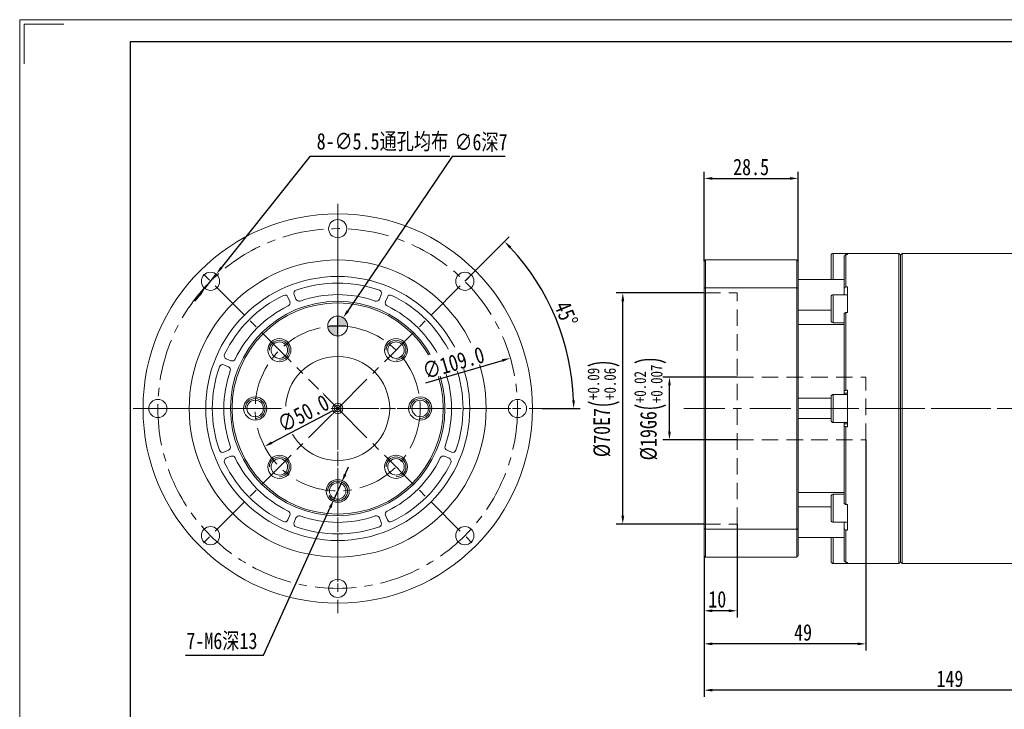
# Model space of a CAD drawing. Header units: millimetres. Extents: x 0 to 562, y 0 to 398.
# Tile 4 of 5: x 0 to 298, y 189 to 398. Entities that reach past the tile are written whole.
import ezdxf

# ---------------------------------------------------------------- set-up
doc = ezdxf.new("R2010")
doc.units = ezdxf.units.MM
doc.header["$LTSCALE"] = 10
doc.set_wipeout_variables(frame=1)
doc.header["$PDSIZE"] = -5
doc.linetypes.add('CENTER', pattern=[2, 1.25, -0.25, 0.25, -0.25])
doc.linetypes.add('DASHED', pattern=[0.75, 0.5, -0.25])
doc.layers.get('Defpoints').update_dxf_attribs({"lineweight": 18})
for name, color, linetype, lineweight in [('1轮廓实线层', 7, 'Continuous', 18), ('2细线层', 4, 'Continuous', 18), ('3中心线层', 1, 'CENTER', 18), ('4虚线层', 6, 'DASHED', 18), ('5剖面线层', 2, 'Continuous', 18), ('7标注层', 4, 'Continuous', 18), ('图框_外框线', 7, 'Continuous', 18)]:
    doc.layers.add(name, color=color, linetype=linetype, lineweight=lineweight)
doc.styles.add('TH_GBDIM', font='txt', dxfattribs={"width": 0.8})
doc.dimstyles.new('TH_GBDIM', dxfattribs={"dimtxt": 3.5, "dimasz": 2.5, "dimexe": 2, "dimexo": 0, "dimgap": 1.5, "dimtad": 1, "dimdec": 1, "dimzin": 0, "dimdsep": 46, "dimtxsty": 'TH_GBDIM', "dimcen": 2.5, "dimdle": 5, "dimclrd": 4, "dimclre": 4, "dimclrt": 3, "dimadec": 0, "dimazin": 0, "dimtfac": 0.714286, "dimtdec": 1, "dimtmove": 0, "dimatfit": 3, "dimfxl": 1, "dimtolj": 1, "dimarcsym": 0})
doc.dimstyles.new('副本 TH_GBDIM', dxfattribs={"dimtxt": 3.5, "dimasz": 2.5, "dimexe": 2, "dimexo": 0, "dimgap": 1.5, "dimtad": 1, "dimdec": 1, "dimdsep": 46, "dimtxsty": 'TH_GBDIM', "dimcen": 2.5, "dimdle": 5, "dimclrd": 4, "dimclre": 4, "dimclrt": 3, "dimadec": 0, "dimazin": 0, "dimtfac": 0.714286, "dimtdec": 1, "dimtmove": 0, "dimatfit": 3, "dimfxl": 1, "dimtolj": 1, "dimarcsym": 0})

# ---------------------------------------------------------------- blocks, each defined once
blk = doc.blocks.new('*D61')
at = {"layer": '7标注层', "color": 4, "lineweight": -2}
for p, q in [((356.4, 248.73), (356.4, 192.38)), ((207.4, 235.13), (207.4, 192.38)), ((353.9, 194.38), (209.9, 194.38))]:
    blk.add_line(p, q, dxfattribs=at)
at = {"layer": '7标注层', "color": 4}
for points in [[(209.9, 194.8), (209.9, 193.97), (207.4, 194.38)], [(353.9, 193.97), (353.9, 194.8), (356.4, 194.38)]]:
    blk.add_solid(points, dxfattribs=at)
at = {"layer": 'Defpoints', "color": 0}
for p in [(356.4, 248.73), (207.4, 235.13), (207.4, 194.38)]:
    blk.add_point(p, dxfattribs=at)
at = {"layer": '7标注层', "color": 3, "insert": (281.9, 197.83), "char_height": 5, "attachment_point": 5, "style": 'TH_GBDIM'}
blk.add_mtext('\\A1;149', dxfattribs=at)
blk = doc.blocks.new('*D72')
at = {"layer": '7标注层', "color": 4, "lineweight": -2}
for p, q in [((207.4, 314.73), (180.77, 314.73)), ((182.77, 247.23), (182.77, 312.23)), ((207.4, 244.73), (180.77, 244.73))]:
    blk.add_line(p, q, dxfattribs=at)
at = {"layer": '7标注层', "color": 4}
for points in [[(183.19, 312.23), (182.35, 312.23), (182.77, 314.73)], [(182.35, 247.23), (183.19, 247.23), (182.77, 244.73)]]:
    blk.add_solid(points, dxfattribs=at)
at = {"layer": 'Defpoints', "color": 0}
for p in [(182.77, 314.73), (207.4, 314.73), (207.4, 244.73)]:
    blk.add_point(p, dxfattribs=at)
at = {"layer": '7标注层', "color": 3, "insert": (176.96, 279.73), "char_height": 5, "attachment_point": 5, "rotation": 90, "style": 'TH_GBDIM'}
blk.add_mtext('\\A1;{%%c70}{}{E7\\H0.7143x;{\\H2x;\\W0.5;(}\\S+0.09^ +0.06;{\\H2x;\\W0.5;)}}', dxfattribs=at)
blk = doc.blocks.new('*D73')
at = {"layer": '7标注层', "color": 4, "lineweight": -2}
for p, q in [((217.4, 289.23), (194.91, 289.23)), ((196.91, 272.73), (196.91, 286.73)), ((217.4, 270.23), (194.91, 270.23))]:
    blk.add_line(p, q, dxfattribs=at)
at = {"layer": '7标注层', "color": 4}
for points in [[(197.33, 286.73), (196.5, 286.73), (196.91, 289.23)], [(196.5, 272.73), (197.33, 272.73), (196.91, 270.23)]]:
    blk.add_solid(points, dxfattribs=at)
at = {"layer": 'Defpoints', "color": 0}
for p in [(196.91, 289.23), (217.4, 289.23), (217.4, 270.23)]:
    blk.add_point(p, dxfattribs=at)
at = {"layer": '7标注层', "color": 3, "insert": (191.11, 279.73), "char_height": 5, "attachment_point": 5, "rotation": 90, "style": 'TH_GBDIM'}
blk.add_mtext('\\A1;{%%c19}{}{G6\\H0.7143x;{\\H2x;\\W0.5;(}\\S+0.02^ +0.007;{\\H2x;\\W0.5;)}}', dxfattribs=at)
blk = doc.blocks.new('*D74')
at = {"layer": '7标注层', "color": 4, "lineweight": -2}
for p, q in [((217.4, 244.73), (217.4, 216.44)), ((207.4, 235.13), (207.4, 216.44)), ((214.9, 218.44), (209.9, 218.44))]:
    blk.add_line(p, q, dxfattribs=at)
at = {"layer": '7标注层', "color": 4}
for points in [[(209.9, 218.86), (209.9, 218.02), (207.4, 218.44)], [(214.9, 218.02), (214.9, 218.86), (217.4, 218.44)]]:
    blk.add_solid(points, dxfattribs=at)
at = {"layer": 'Defpoints', "color": 0}
for p in [(217.4, 244.73), (207.4, 235.13), (207.4, 218.44)]:
    blk.add_point(p, dxfattribs=at)
at = {"layer": '7标注层', "color": 3, "insert": (211.4, 221.89), "char_height": 5, "attachment_point": 5, "style": 'TH_GBDIM'}
blk.add_mtext('\\A1;10', dxfattribs=at)
blk = doc.blocks.new('*D75')
at = {"layer": '7标注层', "color": 4, "lineweight": -2}
for p, q in [((256.4, 270.23), (256.4, 206.42)), ((207.4, 235.13), (207.4, 206.42)), ((253.9, 208.42), (209.9, 208.42))]:
    blk.add_line(p, q, dxfattribs=at)
at = {"layer": '7标注层', "color": 4}
for points in [[(209.9, 208.84), (209.9, 208), (207.4, 208.42)], [(253.9, 208), (253.9, 208.84), (256.4, 208.42)]]:
    blk.add_solid(points, dxfattribs=at)
at = {"layer": 'Defpoints', "color": 0}
for p in [(256.4, 270.23), (207.4, 235.13), (207.4, 208.42)]:
    blk.add_point(p, dxfattribs=at)
at = {"layer": '7标注层', "color": 3, "insert": (237.4, 211.86), "char_height": 5, "attachment_point": 5, "style": 'TH_GBDIM'}
blk.add_mtext('\\A1;49', dxfattribs=at)
blk = doc.blocks.new('*D79')
at = {"layer": '7标注层', "color": 4, "lineweight": -2}
for p, q in [((207.4, 324.33), (207.4, 351.44)), ((209.9, 349.44), (233.4, 349.44)), ((235.9, 324.33), (235.9, 351.44))]:
    blk.add_line(p, q, dxfattribs=at)
at = {"layer": '7标注层', "color": 4}
for points in [[(209.9, 349.86), (209.9, 349.03), (207.4, 349.44)], [(233.4, 349.03), (233.4, 349.86), (235.9, 349.44)]]:
    blk.add_solid(points, dxfattribs=at)
at = {"layer": 'Defpoints', "color": 0}
for p in [(235.9, 349.44), (207.4, 324.33), (235.9, 324.33)]:
    blk.add_point(p, dxfattribs=at)
at = {"layer": '7标注层', "color": 3, "insert": (221.65, 352.89), "char_height": 5, "attachment_point": 5, "style": 'TH_GBDIM'}
blk.add_mtext('\\A1;28.5', dxfattribs=at)
blk = doc.blocks.new('*D80')
at = {"layer": '7标注层', "color": 4, "lineweight": -2}
for p, q in [((98.63, 259.74), (99.66, 262.02)), ((97.6, 257.47), (95.13, 252)), ((73.88, 204.99), (94.1, 249.72)), ((50.21, 204.99), (73.88, 204.99))]:
    blk.add_line(p, q, dxfattribs=at)
blk.add_arc((96.37, 254.73), 3, 206.7292, 270, dxfattribs=at)
at = {"layer": '7标注层', "color": 4}
for points in [[(98.25, 259.92), (99.01, 259.57), (97.6, 257.47)], [(94.48, 249.55), (93.72, 249.89), (95.13, 252)]]:
    blk.add_solid(points, dxfattribs=at)
at = {"layer": 'Defpoints', "color": 0}
for p in [(97.6, 257.47), (95.13, 252)]:
    blk.add_point(p, dxfattribs=at)
at = {"layer": '7标注层', "color": 3, "insert": (61.29, 209.08), "char_height": 5, "attachment_point": 5, "style": 'TH_GBDIM'}
blk.add_mtext('\\A1;{7-M6深13}{}{}', dxfattribs=at)
blk = doc.blocks.new('*D81')
at = {"layer": '7标注层', "color": 4, "lineweight": -2}
for p, q in [((87.96, 356.12), (61.1, 322.38)), ((130.4, 356.12), (87.96, 356.12)), ((56.12, 316.12), (59.54, 320.42)), ((54.56, 314.16), (53, 312.21))]:
    blk.add_line(p, q, dxfattribs=at)
at = {"layer": '7标注层', "color": 4}
for points in [[(60.77, 322.64), (61.42, 322.12), (59.54, 320.42)], [(54.89, 313.9), (54.23, 314.42), (56.12, 316.12)]]:
    blk.add_solid(points, dxfattribs=at)
at = {"layer": 'Defpoints', "color": 0}
for p in [(59.54, 320.42), (56.12, 316.12)]:
    blk.add_point(p, dxfattribs=at)
at = {"layer": '7标注层', "color": 3, "insert": (109.93, 360.42), "char_height": 5, "attachment_point": 5, "style": 'TH_GBDIM'}
blk.add_mtext('\\A1;{8-∅5.5通孔均布}{}{}', dxfattribs=at)
blk = doc.blocks.new('*D82')
at = {"layer": '7标注层', "color": 4, "lineweight": -2}
for p, q in [((131.01, 356.12), (99.44, 309.29)), ((147.1, 356.12), (131.01, 356.12)), ((93.87, 304.73), (98.87, 304.73)), ((96.37, 302.23), (96.37, 307.23))]:
    blk.add_line(p, q, dxfattribs=at)
at = {"layer": '7标注层', "color": 4}
blk.add_solid([(99.1, 309.53), (99.79, 309.06), (98.04, 307.22)], dxfattribs=at)
at = {"layer": 'Defpoints', "color": 0}
for p in [(98.04, 307.22), (94.69, 302.24)]:
    blk.add_point(p, dxfattribs=at)
at = {"layer": '7标注层', "color": 3, "insert": (139.81, 360.21), "char_height": 5, "attachment_point": 5, "style": 'TH_GBDIM'}
blk.add_mtext('\\A1;{∅6深7}{}{}', dxfattribs=at)
blk = doc.blocks.new('*D83')
at = {"layer": '7标注层', "color": 4, "lineweight": -2}
for p, q in [((134.9, 318.27), (148.35, 331.72)), ((158.37, 279.73), (169.89, 279.73))]:
    blk.add_line(p, q, dxfattribs=at)
blk.add_arc((96.37, 279.73), 71.52, 2.0028, 42.9972, dxfattribs=at)
at = {"layer": '7标注层', "color": 4}
for points in [[(148.98, 328.8), (148.38, 328.22), (146.94, 330.31)], [(167.43, 282.22), (168.26, 282.24), (167.89, 279.73)]]:
    blk.add_solid(points, dxfattribs=at)
at = {"layer": 'Defpoints', "color": 0}
for p in [(134.9, 318.27), (165.45, 298.24), (34.37, 279.73), (96.37, 279.73), (158.37, 279.73)]:
    blk.add_point(p, dxfattribs=at)
at = {"layer": '7标注层', "color": 3, "insert": (165.6, 308.41), "char_height": 5, "attachment_point": 5, "rotation": 292.5, "style": 'TH_GBDIM'}
blk.add_mtext('\\A1;45%%d', dxfattribs=at)
blk = doc.blocks.new('*D84')
at = {"layer": '7标注层', "color": 4, "lineweight": -2}
blk.add_line((123.06, 287.52), (146.29, 294.29), dxfattribs=at)
at = {"layer": '7标注层', "color": 4}
blk.add_solid([(146.4, 293.89), (146.17, 294.69), (148.69, 294.99)], dxfattribs=at)
at = {"layer": 'Defpoints', "color": 0}
for p in [(148.69, 294.99), (44.05, 264.47)]:
    blk.add_point(p, dxfattribs=at)
at = {"layer": '7标注层', "color": 3, "insert": (131.45, 293.55), "char_height": 5, "attachment_point": 5, "rotation": 16.2617, "style": 'TH_GBDIM'}
blk.add_mtext('\\A1;∅109.0', dxfattribs=at)
blk = doc.blocks.new('*D85')
at = {"layer": '7标注层', "color": 4, "lineweight": -2}
blk.add_line((94.92, 278.98), (76.39, 269.37), dxfattribs=at)
at = {"layer": '7标注层', "color": 4}
blk.add_solid([(76.2, 269.74), (76.59, 269), (74.18, 268.22)], dxfattribs=at)
at = {"layer": 'Defpoints', "color": 0}
for p in [(118.56, 291.25), (74.18, 268.22)]:
    blk.add_point(p, dxfattribs=at)
at = {"layer": '7标注层', "color": 3, "insert": (85.95, 278.21), "char_height": 5, "attachment_point": 5, "rotation": 27.4223, "style": 'TH_GBDIM'}
blk.add_mtext('\\A1;∅50.0', dxfattribs=at)

msp = doc.modelspace()

# ---------------------------------------------------------------- hatches: boundary and pattern name
at = {"layer": '5剖面线层'}
h = msp.add_hatch(color=256, dxfattribs=at)
h.paths.add_polyline_path([(96.37, 307.73), (96.37, 304.73, -0.030027), (99.36, 304.55, 0.01501), (99.37, 304.73, 0.414214)])
h.paths.add_polyline_path([(96.37, 301.73), (96.37, 304.73, 0.030027), (93.37, 304.55, 0.396737)])

# ---------------------------------------------------------------- linework, layer by layer
at = {"layer": '1轮廓实线层', "color": 7, "linetype": 'Continuous', "lineweight": 15}
for p, q in [((245.9, 318.86), (245.9, 326.11)), ((246.53, 326.73), (246.53, 318.86)), ((249.9, 316.23), (249.9, 325.91)), ((250.4, 326.41), (250.4, 316.64)), ((250.9, 326.41), (250.4, 326.41)), ((250.9, 326.41), (250.9, 326.73)), ((266.4, 279.73), (266.4, 326.73)), ((266.9, 326.23), (266.9, 279.73)), ((266.9, 233.23), (266.9, 326.23)), ((267.4, 326.73), (267.4, 232.73)), ((207.4, 316.18), (207.4, 324.33)), ((207.8, 324.73), (207.8, 316.32)), ((235.5, 324.73), (207.8, 324.73)), ((235.5, 316.32), (235.5, 324.73)), ((235.9, 324.33), (235.9, 316.18)), ((207.8, 316.32), (207.8, 243.14)), ((235.5, 316.32), (207.8, 316.32)), ((235.5, 243.14), (235.5, 316.32)), ((249.9, 318.86), (235.9, 318.86)), ((250.4, 316.64), (250.9, 316.64)), ((250.9, 308.84), (250.9, 316.64)), ((81.88, 312.1), (81.3, 313.48)), ((83.15, 314.25), (83.73, 312.86)), ((109.01, 312.86), (109.58, 314.25)), ((111.43, 313.48), (110.85, 312.1)), ((207.4, 243.28), (207.4, 316.18)), ((235.9, 316.18), (235.9, 243.28)), ((245.9, 313.31), (245.9, 313.59)), ((245.9, 306.34), (245.9, 313.31)), ((246.53, 314.21), (246.53, 313.89)), ((246.53, 313.89), (246.53, 305.71)), ((249.9, 314.21), (249.9, 316.23)), ((235.9, 309.57), (245.9, 309.57)), ((249.9, 285.16), (249.9, 308.55)), ((250.4, 308.84), (250.4, 285.25)), ((250.9, 308.84), (250.4, 308.84)), ((249.9, 305.23), (235.9, 305.23)), ((249.9, 305.21), (249.9, 305.23)), ((63.24, 292.37), (61.85, 292.95)), ((62.62, 294.79), (64, 294.22)), ((128.73, 294.22), (130.12, 294.79)), ((130.88, 292.95), (129.49, 292.37)), ((246.53, 283.98), (246.53, 281.35)), ((249.9, 284.41), (249.9, 285.16)), ((250.9, 284.41), (249.9, 284.41)), ((249.9, 283.98), (249.9, 284.41)), ((250.4, 285.25), (250.9, 285.25)), ((250.9, 274.22), (250.9, 285.25)), ((235.9, 282.81), (245.9, 282.81)), ((245.9, 281.12), (245.9, 283.36)), ((245.9, 276.11), (245.9, 281.12)), ((246.53, 281.35), (246.53, 275.48)), ((266.4, 232.73), (266.4, 279.73)), ((266.9, 279.73), (266.9, 233.23)), ((245.9, 276.66), (235.9, 276.66)), ((249.9, 275.05), (249.9, 275.48)), ((249.9, 274.3), (249.9, 275.05)), ((250.9, 275.05), (249.9, 275.05)), ((249.9, 250.91), (249.9, 274.3)), ((250.4, 274.22), (250.4, 250.63)), ((250.9, 274.22), (250.4, 274.22)), ((61.85, 266.52), (63.24, 267.09)), ((129.49, 267.09), (130.88, 266.52)), ((64, 265.24), (62.62, 264.67)), ((130.12, 264.67), (128.73, 265.24)), ((235.9, 254.24), (249.9, 254.24)), ((246.53, 253.75), (246.53, 247.87)), ((249.9, 254.24), (249.9, 254.25)), ((245.9, 248.11), (245.9, 253.13)), ((245.9, 249.89), (235.9, 249.89)), ((245.9, 245.88), (245.9, 248.11)), ((246.53, 247.87), (246.53, 245.25)), ((250.4, 250.63), (250.9, 250.63)), ((250.9, 242.83), (250.9, 250.63)), ((81.3, 245.98), (81.88, 247.37)), ((83.73, 246.6), (83.15, 245.22)), ((109.58, 245.22), (109.01, 246.6)), ((110.85, 247.37), (111.43, 245.98)), ((249.9, 243.24), (249.9, 245.25)), ((207.4, 235.13), (207.4, 243.28)), ((207.8, 243.14), (207.8, 234.73)), ((235.5, 243.14), (207.8, 243.14)), ((235.5, 234.73), (235.5, 243.14)), ((235.9, 243.28), (235.9, 235.13)), ((249.9, 233.55), (249.9, 243.24)), ((250.4, 242.83), (250.4, 233.06)), ((250.9, 242.83), (250.4, 242.83)), ((235.9, 240.6), (249.9, 240.6)), ((245.9, 233.63), (245.9, 240.6)), ((246.53, 240.6), (246.53, 233.05)), ((235.5, 234.73), (207.8, 234.73)), ((245.9, 233.36), (245.9, 233.63)), ((246.53, 233.05), (246.53, 232.73)), ((250.4, 233.06), (250.9, 233.06)), ((250.9, 232.73), (250.9, 233.06))]:
    msp.add_line(p, q, dxfattribs=at)
for centre, radius in [((96.37, 279.73), 59), ((96.37, 334.23), 2.75), ((96.37, 279.73), 45), ((57.83, 318.27), 2.75), ((96.37, 279.73), 40), ((134.9, 318.27), 2.75), ((96.37, 279.73), 32.5), ((96.37, 279.73), 32), ((96.37, 304.73), 3), ((78.69, 297.41), 3.5), ((78.69, 297.41), 2.5), ((114.04, 297.41), 3.5), ((114.04, 297.41), 2.5), ((96.37, 279.73), 15.75), ((41.87, 279.73), 2.75), ((71.37, 279.73), 3.5), ((71.37, 279.73), 2.5), ((96.37, 279.73), 1.58), ((96.37, 279.73), 1), ((121.37, 279.73), 3.5), ((121.37, 279.73), 2.5), ((150.87, 279.73), 2.75), ((78.69, 262.05), 3.5), ((78.69, 262.05), 2.5), ((114.04, 262.05), 3.5), ((114.04, 262.05), 2.5), ((96.37, 254.73), 3.5), ((96.37, 254.73), 2.5), ((57.83, 241.19), 2.75), ((134.9, 241.19), 2.75), ((96.37, 225.23), 2.75)]:
    msp.add_circle(centre, radius, dxfattribs=at)
for centre, radius, start, end in [((246.53, 326.11), 0.625, 90, 180), ((96.37, 279.73), 38, 70.5986, 109.4014), ((96.37, 279.73), 38, 115.5986, 154.4014), ((80.38, 313.1), 1, 22.5, 115.5986), ((84.08, 314.63), 1, 109.4014, 202.5), ((96.37, 279.73), 34.5, 70.7296, 109.2704), ((108.66, 314.63), 1, 337.5, 70.5986), ((112.35, 313.1), 1, 64.4014, 157.5), ((96.37, 279.73), 38, 25.5986, 64.4014), ((246.53, 313.59), 0.625, 90, 180), ((96.37, 279.73), 34.5, 115.7296, 154.2704), ((80.95, 311.71), 1, 295.7296, 22.5), ((84.65, 313.24), 1, 202.5, 289.2704), ((108.08, 313.24), 1, 250.7296, 337.5), ((111.78, 311.71), 1, 157.5, 244.2704), ((96.37, 279.73), 34.5, 25.7296, 64.2704), ((246.53, 306.34), 0.625, 180, 270), ((63, 295.72), 1, 154.4014, 247.5), ((129.73, 295.72), 1, 292.5, 25.5986), ((61.47, 292.02), 1, 67.5, 160.5986), ((64.39, 295.14), 1, 247.5, 334.2704), ((128.35, 295.14), 1, 205.7296, 292.5), ((131.27, 292.02), 1, 19.4014, 112.5), ((96.37, 279.73), 38, 160.5986, 199.4014), ((96.37, 279.73), 34.5, 160.7296, 199.2704), ((62.86, 291.45), 1, 340.7296, 67.5), ((129.88, 291.45), 1, 112.5, 199.2704), ((96.37, 279.73), 34.5, 340.7296, 19.2704), ((96.37, 279.73), 38, 340.5986, 19.4014), ((246.53, 283.36), 0.625, 90, 180), ((246.53, 276.11), 0.625, 180, 270), ((61.47, 267.44), 1, 199.4014, 292.5), ((62.86, 268.02), 1, 292.5, 19.2704), ((129.88, 268.02), 1, 160.7296, 247.5), ((131.27, 267.44), 1, 247.5, 340.5986), ((63, 263.75), 1, 112.5, 205.5986), ((96.37, 279.73), 38, 205.5986, 244.4014), ((64.39, 264.32), 1, 25.7296, 112.5), ((96.37, 279.73), 34.5, 205.7296, 244.2704), ((96.37, 279.73), 34.5, 295.7296, 334.2704), ((96.37, 279.73), 38, 295.5986, 334.4014), ((128.35, 264.32), 1, 67.5, 154.2704), ((129.73, 263.75), 1, 334.4014, 67.5), ((246.53, 253.13), 0.625, 90, 180), ((80.95, 247.75), 1, 337.5, 64.2704), ((111.78, 247.75), 1, 115.7296, 202.5), ((80.38, 246.36), 1, 244.4014, 337.5), ((84.08, 244.83), 1, 157.5, 250.5986), ((84.65, 246.22), 1, 70.7296, 157.5), ((96.37, 279.73), 34.5, 250.7296, 289.2704), ((108.08, 246.22), 1, 22.5, 109.2704), ((108.66, 244.83), 1, 289.4014, 22.5), ((112.35, 246.36), 1, 202.5, 295.5986), ((246.53, 245.88), 0.625, 180, 270), ((96.37, 279.73), 38, 250.5986, 289.4014), ((246.53, 233.36), 0.625, 180, 270)]:
    msp.add_arc(centre, radius, start, end, dxfattribs=at)
for points in [[(250.9, 326.73), (246.53, 326.73)], [(249.9, 325.91), (250.4, 326.41)], [(266.4, 326.73), (250.9, 326.73)], [(266.9, 326.23), (266.4, 326.73)], [(267.4, 326.73), (266.9, 326.23)], [(303.9, 326.73), (267.4, 326.73)], [(207.4, 324.33), (207.8, 324.73)], [(235.9, 324.33), (235.5, 324.73)], [(207.4, 316.18), (207.8, 316.32)], [(235.5, 316.32), (235.9, 316.18)], [(250.4, 316.64), (249.9, 316.23)], [(250.9, 314.21), (246.53, 314.21)], [(249.9, 308.55), (250.4, 308.84)], [(246.53, 305.71), (249.9, 305.71)], [(250.9, 283.98), (246.53, 283.98)], [(250.4, 285.25), (249.9, 285.16)], [(246.53, 275.48), (250.9, 275.48)], [(249.9, 274.3), (250.4, 274.22)], [(249.9, 253.75), (246.53, 253.75)], [(250.4, 250.63), (249.9, 250.91)], [(246.53, 245.25), (250.9, 245.25)], [(207.4, 243.28), (207.8, 243.14)], [(235.5, 243.14), (235.9, 243.28)], [(249.9, 243.24), (250.4, 242.83)], [(207.8, 234.73), (207.4, 235.13)], [(235.5, 234.73), (235.9, 235.13)], [(250.4, 233.06), (249.9, 233.55)], [(266.4, 232.73), (266.9, 233.23)], [(266.9, 233.23), (267.4, 232.73)], [(246.53, 232.73), (250.9, 232.73)], [(250.9, 232.73), (266.4, 232.73)], [(267.4, 232.73), (303.9, 232.73)]]:
    msp.add_open_spline(points, degree=1, dxfattribs=at)
at = {"layer": '2细线层', "color": 4}
for centre in [(78.69, 297.41), (114.04, 297.41), (71.37, 279.73), (121.37, 279.73), (78.69, 262.05), (114.04, 262.05), (96.37, 254.73)]:
    msp.add_arc(centre, 3, 270, 180, dxfattribs=at)
at = {"layer": '3中心线层'}
for p, q in [((96.37, 341.73), (96.37, 217.73)), ((96.37, 279.73), (96.37, 334.23)), ((96.37, 279.73), (54.65, 321.45)), ((96.37, 279.73), (138.09, 321.45)), ((34.37, 279.73), (158.37, 279.73)), ((96.37, 279.73), (41.87, 279.73)), ((96.37, 279.73), (54.65, 238.01)), ((96.37, 279.73), (96.37, 225.23)), ((96.37, 279.73), (138.09, 238.01)), ((96.37, 279.73), (150.87, 279.73)), ((201.24, 279.73), (328.17, 279.73)), ((236.81, 279.73), (359.67, 279.73))]:
    msp.add_line(p, q, dxfattribs=at)
for radius in [54.5, 25]:
    msp.add_circle((96.37, 279.73), radius, dxfattribs=at)
at = {"layer": '4虚线层', "color": 6, "linetype": 'DASHED'}
for p, q in [((207.4, 314.73), (217.4, 314.73)), ((217.4, 244.73), (217.4, 314.73)), ((217.4, 289.23), (256.4, 289.23)), ((256.4, 270.23), (256.4, 289.23)), ((217.4, 270.23), (256.4, 270.23)), ((207.4, 244.73), (217.4, 244.73))]:
    msp.add_line(p, q, dxfattribs=at)
at = {"layer": '图框_外框线', "color": 3}
msp.add_lwpolyline([(0, 0), (562.17, 0), (562.17, 397.53), (0, 397.53)], close=True, dxfattribs=at)
msp.add_lwpolyline([(1.34, 384.15), (1.34, 396.2), (13.39, 396.2)], dxfattribs=at)
at = {"layer": '图框_外框线', "color": 3, "lineweight": 25}
msp.add_lwpolyline([(33.46, 6.69), (555.48, 6.69), (555.48, 390.84), (33.46, 390.84)], close=True, dxfattribs=at)

# ---------------------------------------------------------------- dimensions: what is measured, and where the dimension line sits
at = {"layer": '7标注层'}
for p1, p2, text, override, picture, middle in [((56.12, 316.12), (59.54, 320.42), '{8-<>通孔均布}{}{}', {"dimtxt": 5, "dimgap": 1, "dimtad": 1, "dimtih": 0, "dimtoh": 1, "dimdec": 1, "dimlfac": 1, "dimse1": 0, "dimse2": 0, "dimsd1": 0, "dimsd2": 0, "dimtix": 0, "dimtofl": 1, "dimatfit": 3}, '*D81', (109.93, 356.12)), ((94.69, 302.24), (98.04, 307.22), '{<>深7}{}{}', {"dimtxt": 5, "dimgap": 1, "dimtih": 1, "dimtoh": 1, "dimtofl": 0}, '*D82', (139.81, 356.12)), ((97.6, 257.47), (95.13, 252), '{7-M6深13}{}{}', {"dimtxt": 5, "dimgap": 1, "dimtoh": 1}, '*D80', (61.29, 204.99))]:
    dim = msp.add_diameter_dim_2p(p1=p1, p2=p2, text=text, dimstyle='副本 TH_GBDIM', override=override, dxfattribs=at)
    dim.commit()
    dim.dimension.update_dxf_attribs({"geometry": picture, "text_midpoint": middle, "dimtype": 163})
for base, p1, p2, dimstyle, picture, middle in [((235.9, 349.44), (207.4, 324.33), (235.9, 324.33), 'TH_GBDIM', '*D79', (221.65, 352.89)), ((207.4, 194.38), (356.4, 248.73), (207.4, 235.13), '副本 TH_GBDIM', '*D61', (281.9, 197.83))]:
    dim = msp.add_linear_dim(base=base, p1=p1, p2=p2, dimstyle=dimstyle, override={"dimtxt": 5, "dimgap": 1}, dxfattribs=at)
    dim.commit()
    dim.dimension.update_dxf_attribs({"geometry": picture, "text_midpoint": middle})
dim = msp.add_angular_dim_2l(base=(165.45, 298.24), line1=((34.37, 279.73), (158.37, 279.73)), line2=((96.37, 279.73), (134.9, 318.27)), dimstyle='副本 TH_GBDIM', override={"dimtxt": 5, "dimgap": 1}, dxfattribs=at)
dim.commit()
dim.dimension.update_dxf_attribs({"geometry": '*D83', "text_midpoint": (165.6, 308.41)})
for base, p1, p2, text, picture, middle in [((182.77, 314.73), (207.4, 244.73), (207.4, 314.73), '{%%c<>}{}{E7\\H0.7143x;{\\H2x;\\W0.5;(}\\S+0.09^ +0.06;{\\H2x;\\W0.5;)}}', '*D72', (182.77, 279.73)), ((196.91, 289.23), (217.4, 270.23), (217.4, 289.23), '{%%c<>}{}{G6\\H0.7143x;{\\H2x;\\W0.5;(}\\S+0.02^ +0.007;{\\H2x;\\W0.5;)}}', '*D73', (196.91, 279.73))]:
    dim = msp.add_linear_dim(base=base, p1=p1, p2=p2, angle=90, text=text, dimstyle='副本 TH_GBDIM', override={"dimtxt": 5, "dimgap": 1}, dxfattribs=at)
    dim.commit()
    dim.dimension.update_dxf_attribs({"geometry": picture, "text_midpoint": middle, "dimtype": 160})
for base, p1, picture, middle in [((207.4, 208.42), (256.4, 270.23), '*D75', (237.4, 208.42)), ((207.4, 218.44), (217.4, 244.73), '*D74', (211.4, 218.44))]:
    dim = msp.add_linear_dim(base=base, p1=p1, p2=(207.4, 235.13), dimstyle='副本 TH_GBDIM', override={"dimtxt": 5, "dimgap": 1}, dxfattribs=at)
    dim.commit()
    dim.dimension.update_dxf_attribs({"geometry": picture, "text_midpoint": middle, "dimtype": 160})

# ---------------------------------------------------------------- next in the draw order: wipeouts: each hides what was drawn before it
msp.add_wipeout([(123.56, 288.48), (121.59, 295.21), (138.87, 300.26), (140.84, 293.52)]).dxf.layer = '1轮廓实线层'

# ---------------------------------------------------------------- next in the draw order: dimensions: what is measured, and where the dimension line sits
dim = msp.add_diameter_dim_2p(p1=(44.05, 264.47), p2=(148.69, 294.99), dimstyle='TH_GBDIM', override={"dimtxt": 5, "dimgap": 1}, dxfattribs=at)
dim.commit()
dim.dimension.update_dxf_attribs({"geometry": '*D84', "text_midpoint": (132.41, 290.25), "dimtype": 163})

# ---------------------------------------------------------------- next in the draw order: wipeouts: each hides what was drawn before it
msp.add_wipeout([(80.66, 270.88), (76.78, 278.36), (91.1, 285.79), (94.98, 278.31)]).dxf.layer = '1轮廓实线层'

# ---------------------------------------------------------------- next in the draw order: dimensions: what is measured, and where the dimension line sits
dim = msp.add_diameter_dim_2p(p1=(118.56, 291.25), p2=(74.18, 268.22), dimstyle='TH_GBDIM', override={"dimtxt": 5, "dimgap": 1}, dxfattribs=at)
dim.commit()
dim.dimension.update_dxf_attribs({"geometry": '*D85', "text_midpoint": (87.53, 275.15), "dimtype": 163})

doc.saveas('drawing.dxf')
